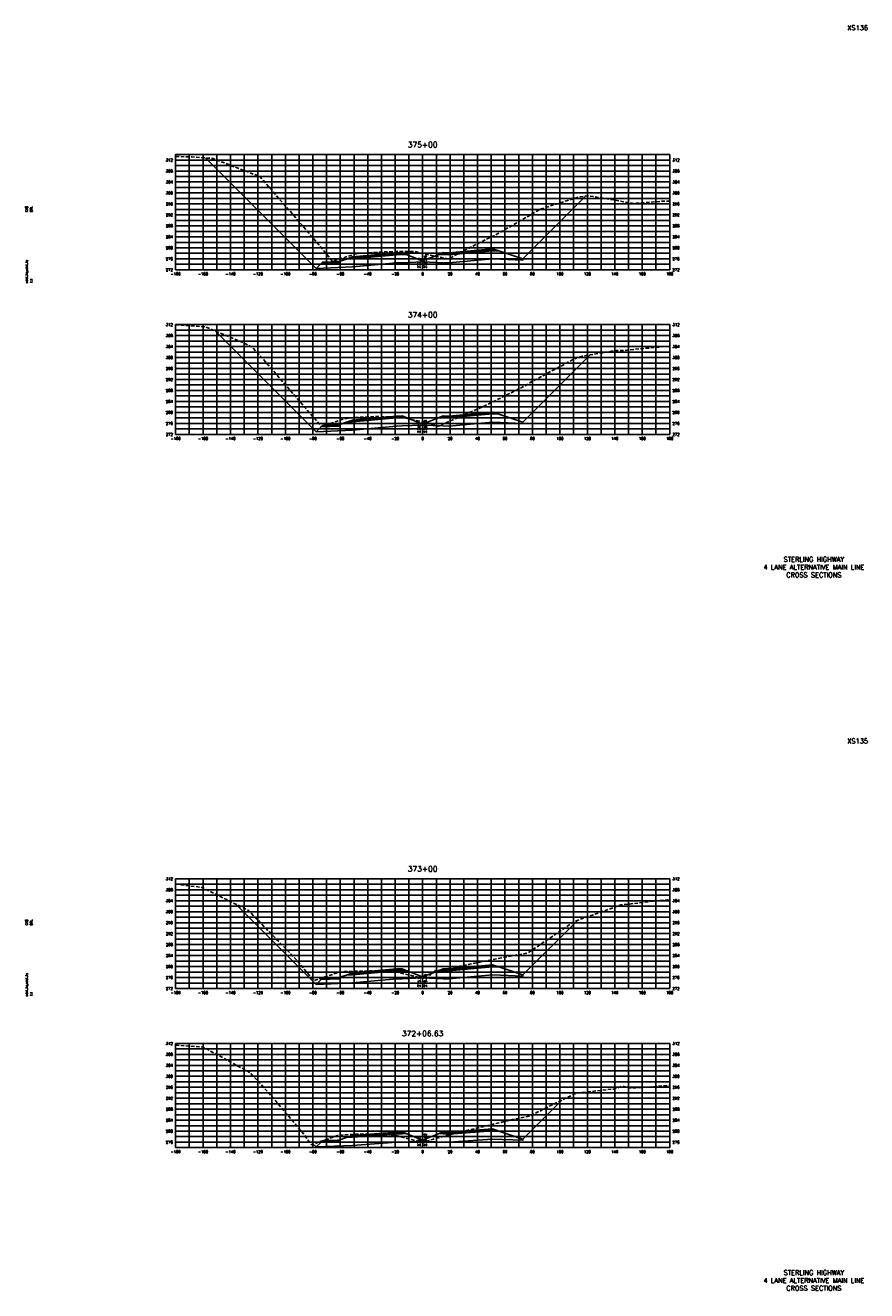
# Model space of a CAD drawing. Extents: x 37 to 9410, y 16 to 8218.
# Tile 65 of 110: x 5877 to 6490, y 3136 to 4058. Entities that reach past the tile are written whole.
import ezdxf
from ezdxf.enums import TextEntityAlignment as Align

# ---------------------------------------------------------------- set-up
doc = ezdxf.new("R2010")
doc.units = 0
doc.header["$LTSCALE"] = 20
doc.header["$MEASUREMENT"] = 0
doc.linetypes.add('HIDDEN_050%', pattern=[0.1875, 0.125, -0.0625])
for name, color, linetype in [('S-AT-TXT175', 6, 'Continuous'), ('S-AT-TXT80', 1, 'Continuous'), ('XDATUM', 3, 'Continuous'), ('XEG', 1, 'HIDDEN_050%'), ('XFG', 2, 'Continuous'), ('XGRID', 251, 'Continuous'), ('XGRIDT', 2, 'Continuous'), ('XREF-BORDER', 7, 'Continuous')]:
    doc.layers.add(name, color=color, linetype=linetype)
doc.styles.add('L100', font='simplex.shx', dxfattribs={"height": 2})
doc.styles.add('L175', font='ROMANSM.shx', dxfattribs={"height": 3.5})
doc.styles.add('L80', font='ROMANSM.shx', dxfattribs={"height": 1.6})

# ---------------------------------------------------------------- blocks, each defined once
blk = doc.blocks.new('03025_00_att1')
at = {"layer": 'S-AT-TXT175', "style": 'L175'}
for tag, p in [('NUM', (32.402, 20.822)), ('LINE1', (30.64, 1.444)), ('LINE2', (30.64, 1.161)), ('LINE3', (30.64, 0.877))]:
    blk.add_attdef(tag, text='', height=0.175, dxfattribs=at).set_placement(p, align=Align.CENTER)
at = {"layer": 'S-AT-TXT80', "style": 'L80'}
for tag, p in [('DESIGNED', (2.094, 14.201)), ('CHECKED', (2.265, 14.201)), ('DRAFTED', (2.436, 14.201)), ('PCTB', (2.094, 11.605)), ('PSCALE', (2.265, 11.605)), ('PVIEW', (2.436, 11.605))]:
    blk.add_attdef(tag, p, '', height=0.08, rotation=90, dxfattribs=at)

msp = doc.modelspace()

# ---------------------------------------------------------------- linework, layer by layer
at = {"layer": 'XDATUM', "flags": 128}
for points in [[(6007.91, 3961.52), (6088.46, 3880.96), (6115.05, 3882.03), (6147.05, 3884.97), (6151.05, 3885.13), (6166.05, 3885.73), (6181.05, 3885.13), (6185.05, 3884.97), (6217.05, 3887.92), (6239.05, 3887.04), (6239.05, 3887.92), (6284.98, 3933.85)], [(6015.2, 3835.22), (6088.46, 3761.96), (6115.05, 3763.03), (6147.05, 3765.97), (6151.05, 3766.13), (6166.05, 3766.73), (6181.05, 3766.13), (6185.05, 3765.97), (6217.05, 3768.92), (6239.05, 3768.04), (6239.05, 3768.92), (6288.08, 3817.95)], [(6029.92, 3417.5), (6088.46, 3358.96), (6115.05, 3360.03), (6147.05, 3362.97), (6151.05, 3363.13), (6166.05, 3363.73), (6181.05, 3363.13), (6185.05, 3362.97), (6217.05, 3365.92), (6239.05, 3365.04), (6239.05, 3365.92), (6278.82, 3405.7)], [(6086.38, 3242.57), (6088.46, 3240.49), (6115.05, 3241.55), (6147.05, 3243.91), (6151.05, 3244.07), (6166.05, 3244.67), (6181.05, 3244.07), (6185.05, 3243.91), (6217.05, 3246.26), (6239.05, 3245.38), (6239.05, 3246.26), (6267.38, 3274.59)]]:
    msp.add_lwpolyline(points, dxfattribs=at)
at = {"layer": 'XEG', "flags": 128}
for points in [[(5986.05, 3962.62), (5997.86, 3962.28), (6013.42, 3961.1), (6026.65, 3955.89), (6047.47, 3947.95), (6071.96, 3919.77), (6084.21, 3905.56), (6100.35, 3886.25), (6103.53, 3887.25), (6117.71, 3891.71), (6117.84, 3891.72), (6121.18, 3892.07), (6139.08, 3893.08), (6140.71, 3893.18), (6157.73, 3893.25), (6160.13, 3893.38), (6160.57, 3893.28), (6163.85, 3892.44), (6166.05, 3891.85), (6166.84, 3891.64), (6167.59, 3891.49), (6184.6, 3887.93), (6215.69, 3903.87), (6216.15, 3904.1), (6220.15, 3905.87), (6251.8, 3924.22), (6278.71, 3932.74), (6285.85, 3934.01), (6294.25, 3932.78), (6319.91, 3928.37), (6341.72, 3930.07), (6346.05, 3930.13)], [(5986.05, 3839.92), (6007.54, 3838.44), (6035.9, 3826.53), (6041.52, 3823.83), (6046.67, 3818.57), (6077.2, 3783.14), (6091.41, 3766.85), (6092.42, 3765.62), (6093.19, 3765.89), (6108.88, 3771.39), (6109.1, 3771.4), (6112.12, 3772), (6113.52, 3772.08), (6131.68, 3773), (6133.88, 3772.98), (6151.31, 3772.51), (6151.92, 3772.36), (6155.81, 3771.43), (6159.11, 3770.64), (6166.05, 3769.06), (6172.57, 3767.57), (6175.52, 3766.89), (6176.88, 3766.29), (6177.41, 3766.05), (6178.02, 3766.31), (6211.4, 3780.82), (6241.98, 3796.09), (6245.38, 3798.5), (6249.09, 3800.34), (6279.35, 3816.47), (6307.08, 3821.18), (6313.33, 3821.19), (6320.15, 3821.99), (6346.05, 3824.32)], [(5986.05, 3432.04), (6004.33, 3429.88), (6005.16, 3429.77), (6006.01, 3429.32), (6039.11, 3412.96), (6071.75, 3379.41), (6073.48, 3377.62), (6074.36, 3376.58), (6086.94, 3361.78), (6088.58, 3362.33), (6104.31, 3367.6), (6104.66, 3367.67), (6107.48, 3368.29), (6124.3, 3368.76), (6126.67, 3368.86), (6129.1, 3368.79), (6146.44, 3368.21), (6147.02, 3368.07), (6150.18, 3367.16), (6153.26, 3366.47), (6154.6, 3366.18), (6166.05, 3363.68), (6168.8, 3363.08), (6170.04, 3364.32), (6174.88, 3368.82), (6206.61, 3374.99), (6208.83, 3375.45), (6211.08, 3375.97), (6242.77, 3381.97), (6274.03, 3403.19), (6276.72, 3404.89), (6279.44, 3405.93), (6310.66, 3416.92), (6341.46, 3420.47), (6344.61, 3420.6), (6346.05, 3420.84)], [(5986.05, 3314.75), (5987.47, 3314.65), (6006.07, 3313.36), (6025.73, 3302.65), (6040.03, 3294.88), (6053.55, 3280.4), (6080.15, 3248.97), (6085.01, 3242.07), (6091.16, 3244.28), (6103.18, 3248.55), (6104.08, 3248.75), (6105.81, 3249.18), (6118.8, 3249.79), (6125.3, 3249.96), (6131.82, 3249.76), (6145.03, 3249.26), (6146.27, 3248.98), (6148.9, 3248.33), (6160.7, 3245.09), (6165.97, 3243.85), (6166.05, 3243.84), (6166.5, 3243.73), (6173.86, 3246.23), (6185.73, 3249.48), (6235.26, 3261.36), (6243.77, 3262.86), (6251.82, 3266.94), (6277.72, 3279.68), (6305.1, 3282.73), (6311.68, 3284.78), (6317.91, 3283.25), (6345.64, 3285.28), (6346.05, 3285.35)]]:
    msp.add_lwpolyline(points, dxfattribs=at)
at = {"layer": 'XFG', "flags": 128}
for points in [[(6088.46, 3880.96), (6088.46, 3880.96), (6007.91, 3961.52)], [(6239.05, 3887.92), (6239.05, 3887.92), (6284.98, 3933.85)], [(6166.05, 3886.47), (6178, 3891.25), (6181.05, 3891.13), (6185.05, 3890.97), (6217.05, 3893.92), (6221.62, 3893.73), (6239.05, 3887.92), (6239.05, 3887.04), (6217.05, 3887.92), (6185.05, 3884.97), (6181.05, 3885.13), (6166.05, 3885.73)], [(6181.05, 3892.47), (6178, 3891.25), (6181.05, 3891.13), (6185.05, 3890.97), (6217.05, 3893.92), (6221.62, 3893.73), (6217.05, 3895.26), (6217.05, 3894.26), (6185.05, 3891.31), (6181.05, 3891.47), (6181.05, 3892.47)], [(6181.05, 3892.47), (6181.05, 3892.13), (6185.05, 3891.97), (6217.05, 3894.92), (6217.05, 3895.26), (6185.05, 3892.31), (6181.05, 3892.47)], [(6181.05, 3892.13), (6181.05, 3891.47), (6185.05, 3891.31), (6217.05, 3894.26), (6217.05, 3894.92), (6185.05, 3891.97), (6181.05, 3892.13)], [(6166.05, 3886.47), (6154.1, 3891.25), (6151.05, 3891.13), (6147.05, 3890.97), (6115.05, 3888.03), (6110.48, 3887.85), (6105.05, 3886.04), (6105.05, 3885.04), (6092.01, 3884.51), (6088.46, 3880.96), (6115.05, 3882.03), (6147.05, 3884.97), (6151.05, 3885.13), (6166.05, 3885.73), (6166.05, 3886.47)], [(6105.05, 3886.04), (6104.05, 3886), (6104.05, 3885.66), (6094.05, 3885.26), (6094.05, 3885.6), (6093.05, 3885.56), (6092.01, 3884.51), (6105.05, 3885.04), (6105.05, 3886.04)], [(6104.05, 3886), (6094.05, 3885.6), (6094.05, 3885.26), (6104.05, 3885.66), (6104.05, 3886)], [(6151.05, 3891.47), (6147.05, 3891.31), (6115.05, 3888.37), (6115.05, 3889.37), (6110.48, 3887.85), (6115.05, 3888.03), (6147.05, 3890.97), (6151.05, 3891.13), (6154.1, 3891.25), (6151.05, 3892.47), (6151.05, 3891.47)], [(6151.05, 3892.47), (6147.05, 3892.31), (6115.05, 3889.37), (6115.05, 3889.03), (6147.05, 3891.97), (6151.05, 3892.13), (6151.05, 3892.47)], [(6151.05, 3892.13), (6147.05, 3891.97), (6115.05, 3889.03), (6115.05, 3888.37), (6147.05, 3891.31), (6151.05, 3891.47), (6151.05, 3892.13)], [(6088.46, 3761.96), (6088.46, 3761.96), (6015.2, 3835.22)], [(6239.05, 3768.92), (6239.05, 3768.92), (6288.08, 3817.95)], [(6151.05, 3772.47), (6147.05, 3772.31), (6115.05, 3769.37), (6115.05, 3770.37), (6110.48, 3768.85), (6115.05, 3769.03), (6147.05, 3771.97), (6151.05, 3772.13), (6154.1, 3772.25), (6151.05, 3773.47), (6151.05, 3772.47)], [(6151.05, 3773.47), (6147.05, 3773.31), (6115.05, 3770.37), (6115.05, 3770.03), (6147.05, 3772.97), (6151.05, 3773.13), (6151.05, 3773.47)], [(6151.05, 3773.13), (6147.05, 3772.97), (6115.05, 3770.03), (6115.05, 3769.37), (6147.05, 3772.31), (6151.05, 3772.47), (6151.05, 3773.13)], [(6166.05, 3767.47), (6178, 3772.25), (6181.05, 3772.13), (6185.05, 3771.97), (6217.05, 3774.92), (6221.62, 3774.73), (6239.05, 3768.92), (6239.05, 3768.04), (6217.05, 3768.92), (6185.05, 3765.97), (6181.05, 3766.13), (6166.05, 3766.73)], [(6181.05, 3773.47), (6178, 3772.25), (6181.05, 3772.13), (6185.05, 3771.97), (6217.05, 3774.92), (6221.62, 3774.73), (6217.05, 3776.26), (6217.05, 3775.26), (6185.05, 3772.31), (6181.05, 3772.47), (6181.05, 3773.47)], [(6181.05, 3773.47), (6181.05, 3773.13), (6185.05, 3772.97), (6217.05, 3775.92), (6217.05, 3776.26), (6185.05, 3773.31), (6181.05, 3773.47)], [(6181.05, 3773.13), (6181.05, 3772.47), (6185.05, 3772.31), (6217.05, 3775.26), (6217.05, 3775.92), (6185.05, 3772.97), (6181.05, 3773.13)], [(6166.05, 3767.47), (6154.1, 3772.25), (6151.05, 3772.13), (6147.05, 3771.97), (6115.05, 3769.03), (6110.48, 3768.85), (6105.05, 3767.04), (6105.05, 3766.04), (6092.01, 3765.51), (6088.46, 3761.96), (6115.05, 3763.03), (6147.05, 3765.97), (6151.05, 3766.13), (6166.05, 3766.73), (6166.05, 3767.47)], [(6105.05, 3767.04), (6104.05, 3767), (6104.05, 3766.66), (6094.05, 3766.26), (6094.05, 3766.6), (6093.05, 3766.56), (6092.01, 3765.51), (6105.05, 3766.04), (6105.05, 3767.04)], [(6104.05, 3767), (6094.05, 3766.6), (6094.05, 3766.26), (6104.05, 3766.66), (6104.05, 3767)], [(6088.46, 3358.96), (6088.46, 3358.96), (6029.92, 3417.5)], [(6239.05, 3365.92), (6239.05, 3365.92), (6278.82, 3405.7)], [(6166.05, 3364.47), (6154.1, 3369.25), (6151.05, 3369.13), (6147.05, 3368.97), (6115.05, 3366.03), (6110.48, 3365.85), (6105.05, 3364.04), (6105.05, 3363.04), (6092.01, 3362.51), (6088.46, 3358.96), (6115.05, 3360.03), (6147.05, 3362.97), (6151.05, 3363.13), (6166.05, 3363.73), (6166.05, 3364.47)], [(6151.05, 3369.47), (6147.05, 3369.31), (6115.05, 3366.37), (6115.05, 3367.37), (6110.48, 3365.85), (6115.05, 3366.03), (6147.05, 3368.97), (6151.05, 3369.13), (6154.1, 3369.25), (6151.05, 3370.47), (6151.05, 3369.47)], [(6151.05, 3370.47), (6147.05, 3370.31), (6115.05, 3367.37), (6115.05, 3367.03), (6147.05, 3369.97), (6151.05, 3370.13), (6151.05, 3370.47)], [(6151.05, 3370.13), (6147.05, 3369.97), (6115.05, 3367.03), (6115.05, 3366.37), (6147.05, 3369.31), (6151.05, 3369.47), (6151.05, 3370.13)], [(6166.05, 3364.47), (6178, 3369.25), (6181.05, 3369.13), (6185.05, 3368.97), (6217.05, 3371.92), (6221.62, 3371.73), (6239.05, 3365.92), (6239.05, 3365.04), (6217.05, 3365.92), (6185.05, 3362.97), (6181.05, 3363.13), (6166.05, 3363.73)], [(6181.05, 3370.47), (6178, 3369.25), (6181.05, 3369.13), (6185.05, 3368.97), (6217.05, 3371.92), (6221.62, 3371.73), (6217.05, 3373.26), (6217.05, 3372.26), (6185.05, 3369.31), (6181.05, 3369.47), (6181.05, 3370.47)], [(6181.05, 3370.47), (6181.05, 3370.13), (6185.05, 3369.97), (6217.05, 3372.92), (6217.05, 3373.26), (6185.05, 3370.31), (6181.05, 3370.47)], [(6181.05, 3370.13), (6181.05, 3369.47), (6185.05, 3369.31), (6217.05, 3372.26), (6217.05, 3372.92), (6185.05, 3369.97), (6181.05, 3370.13)], [(6105.05, 3364.04), (6104.05, 3364), (6104.05, 3363.66), (6094.05, 3363.26), (6094.05, 3363.6), (6093.05, 3363.56), (6092.01, 3362.51), (6105.05, 3363.04), (6105.05, 3364.04)], [(6104.05, 3364), (6094.05, 3363.6), (6094.05, 3363.26), (6104.05, 3363.66), (6104.05, 3364)], [(6239.05, 3246.26), (6239.05, 3246.26), (6267.38, 3274.59)], [(6166.05, 3245.41), (6154.1, 3250.19), (6151.05, 3250.07), (6147.05, 3249.91), (6115.05, 3247.55), (6110.48, 3247.37), (6105.05, 3245.56), (6105.05, 3244.56), (6092.01, 3244.04), (6088.46, 3240.49), (6115.05, 3241.55), (6147.05, 3243.91), (6151.05, 3244.07), (6166.05, 3244.67), (6166.05, 3245.41)], [(6151.05, 3250.41), (6147.05, 3250.25), (6115.05, 3247.89), (6115.05, 3248.89), (6110.48, 3247.37), (6115.05, 3247.55), (6147.05, 3249.91), (6151.05, 3250.07), (6154.1, 3250.19), (6151.05, 3251.41), (6151.05, 3250.41)], [(6151.05, 3251.41), (6147.05, 3251.25), (6115.05, 3248.89), (6115.05, 3248.55), (6147.05, 3250.91), (6151.05, 3251.07), (6151.05, 3251.41)], [(6151.05, 3251.07), (6147.05, 3250.91), (6115.05, 3248.55), (6115.05, 3247.89), (6147.05, 3250.25), (6151.05, 3250.41), (6151.05, 3251.07)], [(6166.05, 3245.41), (6178, 3250.19), (6181.05, 3250.07), (6185.05, 3249.91), (6217.05, 3252.26), (6221.62, 3252.08), (6239.05, 3246.26), (6239.05, 3245.38), (6217.05, 3246.26), (6185.05, 3243.91), (6181.05, 3244.07), (6166.05, 3244.67)], [(6181.05, 3251.41), (6178, 3250.19), (6181.05, 3250.07), (6185.05, 3249.91), (6217.05, 3252.26), (6221.62, 3252.08), (6217.05, 3253.6), (6217.05, 3252.6), (6185.05, 3250.25), (6181.05, 3250.41), (6181.05, 3251.41)], [(6181.05, 3251.41), (6181.05, 3251.07), (6185.05, 3250.91), (6217.05, 3253.26), (6217.05, 3253.6), (6185.05, 3251.25), (6181.05, 3251.41)], [(6181.05, 3251.07), (6181.05, 3250.41), (6185.05, 3250.25), (6217.05, 3252.6), (6217.05, 3253.26), (6185.05, 3250.91), (6181.05, 3251.07)], [(6088.46, 3240.49), (6088.46, 3240.49), (6086.38, 3242.57)], [(6105.05, 3245.56), (6104.05, 3245.52), (6104.05, 3245.18), (6094.05, 3244.78), (6094.05, 3245.12), (6093.05, 3245.08), (6092.01, 3244.04), (6105.05, 3244.56), (6105.05, 3245.56)], [(6104.05, 3245.52), (6094.05, 3245.12), (6094.05, 3244.78), (6104.05, 3245.18), (6104.05, 3245.52)]]:
    msp.add_lwpolyline(points, dxfattribs=at)
at = {"layer": 'XGRID'}
for p, q in [((5986.05, 3880), (5986.05, 3964)), ((5986.05, 3964), (6346.05, 3964)), ((5986.05, 3960), (6346.05, 3960)), ((5996.05, 3880), (5996.05, 3964)), ((6006.05, 3880), (6006.05, 3964)), ((6016.05, 3880), (6016.05, 3964)), ((6026.05, 3880), (6026.05, 3964)), ((6036.05, 3880), (6036.05, 3964)), ((6046.05, 3880), (6046.05, 3964)), ((6056.05, 3880), (6056.05, 3964)), ((6066.05, 3880), (6066.05, 3964)), ((6076.05, 3880), (6076.05, 3964)), ((6086.05, 3880), (6086.05, 3964)), ((6096.05, 3880), (6096.05, 3964)), ((6106.05, 3880), (6106.05, 3964)), ((6116.05, 3880), (6116.05, 3964)), ((6126.05, 3880), (6126.05, 3964)), ((6136.05, 3880), (6136.05, 3964)), ((6146.05, 3880), (6146.05, 3964)), ((6156.05, 3880), (6156.05, 3964)), ((6166.05, 3880), (6166.05, 3964)), ((6176.05, 3880), (6176.05, 3964)), ((6186.05, 3880), (6186.05, 3964)), ((6196.05, 3880), (6196.05, 3964)), ((6206.05, 3880), (6206.05, 3964)), ((6216.05, 3880), (6216.05, 3964)), ((6226.05, 3880), (6226.05, 3964)), ((6236.05, 3880), (6236.05, 3964)), ((6246.05, 3880), (6246.05, 3964)), ((6256.05, 3880), (6256.05, 3964)), ((6266.05, 3880), (6266.05, 3964)), ((6276.05, 3880), (6276.05, 3964)), ((6286.05, 3880), (6286.05, 3964)), ((6296.05, 3880), (6296.05, 3964)), ((6306.05, 3880), (6306.05, 3964)), ((6316.05, 3880), (6316.05, 3964)), ((6326.05, 3880), (6326.05, 3964)), ((6336.05, 3880), (6336.05, 3964)), ((6346.05, 3880), (6346.05, 3964)), ((5986.05, 3956), (6346.05, 3956)), ((5986.05, 3952), (6346.05, 3952)), ((5986.05, 3948), (6346.05, 3948)), ((5986.05, 3944), (6346.05, 3944)), ((5986.05, 3940), (6346.05, 3940)), ((5986.05, 3936), (6346.05, 3936)), ((5986.05, 3932), (6346.05, 3932)), ((5986.05, 3928), (6346.05, 3928)), ((5986.05, 3924), (6346.05, 3924)), ((5986.05, 3920), (6346.05, 3920)), ((5986.05, 3916), (6346.05, 3916)), ((5986.05, 3912), (6346.05, 3912)), ((5986.05, 3908), (6346.05, 3908)), ((5986.05, 3904), (6346.05, 3904)), ((5986.05, 3900), (6346.05, 3900)), ((5986.05, 3896), (6346.05, 3896)), ((5986.05, 3892), (6346.05, 3892)), ((5986.05, 3888), (6346.05, 3888)), ((5986.05, 3884), (6346.05, 3884)), ((5986.05, 3880), (6346.05, 3880)), ((5986.05, 3760), (5986.05, 3840)), ((5986.05, 3840), (6346.05, 3840)), ((5996.05, 3760), (5996.05, 3840)), ((6006.05, 3760), (6006.05, 3840)), ((6016.05, 3760), (6016.05, 3840)), ((6026.05, 3760), (6026.05, 3840)), ((6036.05, 3760), (6036.05, 3840)), ((6046.05, 3760), (6046.05, 3840)), ((6056.05, 3760), (6056.05, 3840)), ((6066.05, 3760), (6066.05, 3840)), ((6076.05, 3760), (6076.05, 3840)), ((6086.05, 3760), (6086.05, 3840)), ((6096.05, 3760), (6096.05, 3840)), ((6106.05, 3760), (6106.05, 3840)), ((6116.05, 3760), (6116.05, 3840)), ((6126.05, 3760), (6126.05, 3840)), ((6136.05, 3760), (6136.05, 3840)), ((6146.05, 3760), (6146.05, 3840)), ((6156.05, 3760), (6156.05, 3840)), ((6166.05, 3760), (6166.05, 3840)), ((6176.05, 3760), (6176.05, 3840)), ((6186.05, 3760), (6186.05, 3840)), ((6196.05, 3760), (6196.05, 3840)), ((6206.05, 3760), (6206.05, 3840)), ((6216.05, 3760), (6216.05, 3840)), ((6226.05, 3760), (6226.05, 3840)), ((6236.05, 3760), (6236.05, 3840)), ((6246.05, 3760), (6246.05, 3840)), ((6256.05, 3760), (6256.05, 3840)), ((6266.05, 3760), (6266.05, 3840)), ((6276.05, 3760), (6276.05, 3840)), ((6286.05, 3760), (6286.05, 3840)), ((6296.05, 3760), (6296.05, 3840)), ((6306.05, 3760), (6306.05, 3840)), ((6316.05, 3760), (6316.05, 3840)), ((6326.05, 3760), (6326.05, 3840)), ((6336.05, 3760), (6336.05, 3840)), ((6346.05, 3760), (6346.05, 3840)), ((5986.05, 3836), (6346.05, 3836)), ((5986.05, 3832), (6346.05, 3832)), ((5986.05, 3828), (6346.05, 3828)), ((5986.05, 3824), (6346.05, 3824)), ((5986.05, 3820), (6346.05, 3820)), ((5986.05, 3816), (6346.05, 3816)), ((5986.05, 3812), (6346.05, 3812)), ((5986.05, 3808), (6346.05, 3808)), ((5986.05, 3804), (6346.05, 3804)), ((5986.05, 3800), (6346.05, 3800)), ((5986.05, 3796), (6346.05, 3796)), ((5986.05, 3792), (6346.05, 3792)), ((5986.05, 3788), (6346.05, 3788)), ((5986.05, 3784), (6346.05, 3784)), ((5986.05, 3780), (6346.05, 3780)), ((5986.05, 3776), (6346.05, 3776)), ((5986.05, 3772), (6346.05, 3772)), ((5986.05, 3768), (6346.05, 3768)), ((5986.05, 3764), (6346.05, 3764)), ((5986.05, 3760), (6346.05, 3760)), ((5986.05, 3356), (5986.05, 3436)), ((5986.05, 3436), (6346.05, 3436)), ((5986.05, 3432), (6346.05, 3432)), ((5996.05, 3356), (5996.05, 3436)), ((6006.05, 3356), (6006.05, 3436)), ((6016.05, 3356), (6016.05, 3436)), ((6026.05, 3356), (6026.05, 3436)), ((6036.05, 3356), (6036.05, 3436)), ((6046.05, 3356), (6046.05, 3436)), ((6056.05, 3356), (6056.05, 3436)), ((6066.05, 3356), (6066.05, 3436)), ((6076.05, 3356), (6076.05, 3436)), ((6086.05, 3356), (6086.05, 3436)), ((6096.05, 3356), (6096.05, 3436)), ((6106.05, 3356), (6106.05, 3436)), ((6116.05, 3356), (6116.05, 3436)), ((6126.05, 3356), (6126.05, 3436)), ((6136.05, 3356), (6136.05, 3436)), ((6146.05, 3356), (6146.05, 3436)), ((6156.05, 3356), (6156.05, 3436)), ((6166.05, 3356), (6166.05, 3436)), ((6176.05, 3356), (6176.05, 3436)), ((6186.05, 3356), (6186.05, 3436)), ((6196.05, 3356), (6196.05, 3436)), ((6206.05, 3356), (6206.05, 3436)), ((6216.05, 3356), (6216.05, 3436)), ((6226.05, 3356), (6226.05, 3436)), ((6236.05, 3356), (6236.05, 3436)), ((6246.05, 3356), (6246.05, 3436)), ((6256.05, 3356), (6256.05, 3436)), ((6266.05, 3356), (6266.05, 3436)), ((6276.05, 3356), (6276.05, 3436)), ((6286.05, 3356), (6286.05, 3436)), ((6296.05, 3356), (6296.05, 3436)), ((6306.05, 3356), (6306.05, 3436)), ((6316.05, 3356), (6316.05, 3436)), ((6326.05, 3356), (6326.05, 3436)), ((6336.05, 3356), (6336.05, 3436)), ((6346.05, 3356), (6346.05, 3436)), ((5986.05, 3428), (6346.05, 3428)), ((5986.05, 3424), (6346.05, 3424)), ((5986.05, 3420), (6346.05, 3420)), ((5986.05, 3416), (6346.05, 3416)), ((5986.05, 3412), (6346.05, 3412)), ((5986.05, 3408), (6346.05, 3408)), ((5986.05, 3404), (6346.05, 3404)), ((5986.05, 3400), (6346.05, 3400)), ((5986.05, 3396), (6346.05, 3396)), ((5986.05, 3392), (6346.05, 3392)), ((5986.05, 3388), (6346.05, 3388)), ((5986.05, 3384), (6346.05, 3384)), ((5986.05, 3380), (6346.05, 3380)), ((5986.05, 3376), (6346.05, 3376)), ((5986.05, 3372), (6346.05, 3372)), ((5986.05, 3368), (6346.05, 3368)), ((5986.05, 3364), (6346.05, 3364)), ((5986.05, 3360), (6346.05, 3360)), ((5986.05, 3356), (6346.05, 3356)), ((5986.05, 3240), (5986.05, 3316)), ((5986.05, 3316), (6346.05, 3316)), ((5986.05, 3312), (6346.05, 3312)), ((5996.05, 3240), (5996.05, 3316)), ((6006.05, 3240), (6006.05, 3316)), ((6016.05, 3240), (6016.05, 3316)), ((6026.05, 3240), (6026.05, 3316)), ((6036.05, 3240), (6036.05, 3316)), ((6046.05, 3240), (6046.05, 3316)), ((6056.05, 3240), (6056.05, 3316)), ((6066.05, 3240), (6066.05, 3316)), ((6076.05, 3240), (6076.05, 3316)), ((6086.05, 3240), (6086.05, 3316)), ((6096.05, 3240), (6096.05, 3316)), ((6106.05, 3240), (6106.05, 3316)), ((6116.05, 3240), (6116.05, 3316)), ((6126.05, 3240), (6126.05, 3316)), ((6136.05, 3240), (6136.05, 3316)), ((6146.05, 3240), (6146.05, 3316)), ((6156.05, 3240), (6156.05, 3316)), ((6166.05, 3240), (6166.05, 3316)), ((6176.05, 3240), (6176.05, 3316)), ((6186.05, 3240), (6186.05, 3316)), ((6196.05, 3240), (6196.05, 3316)), ((6206.05, 3240), (6206.05, 3316)), ((6216.05, 3240), (6216.05, 3316)), ((6226.05, 3240), (6226.05, 3316)), ((6236.05, 3240), (6236.05, 3316)), ((6246.05, 3240), (6246.05, 3316)), ((6256.05, 3240), (6256.05, 3316)), ((6266.05, 3240), (6266.05, 3316)), ((6276.05, 3240), (6276.05, 3316)), ((6286.05, 3240), (6286.05, 3316)), ((6296.05, 3240), (6296.05, 3316)), ((6306.05, 3240), (6306.05, 3316)), ((6316.05, 3240), (6316.05, 3316)), ((6326.05, 3240), (6326.05, 3316)), ((6336.05, 3240), (6336.05, 3316)), ((6346.05, 3240), (6346.05, 3316)), ((5986.05, 3308), (6346.05, 3308)), ((5986.05, 3304), (6346.05, 3304)), ((5986.05, 3300), (6346.05, 3300)), ((5986.05, 3296), (6346.05, 3296)), ((5986.05, 3292), (6346.05, 3292)), ((5986.05, 3288), (6346.05, 3288)), ((5986.05, 3284), (6346.05, 3284)), ((5986.05, 3280), (6346.05, 3280)), ((5986.05, 3276), (6346.05, 3276)), ((5986.05, 3272), (6346.05, 3272)), ((5986.05, 3268), (6346.05, 3268)), ((5986.05, 3264), (6346.05, 3264)), ((5986.05, 3260), (6346.05, 3260)), ((5986.05, 3256), (6346.05, 3256)), ((5986.05, 3252), (6346.05, 3252)), ((5986.05, 3248), (6346.05, 3248)), ((5986.05, 3244), (6346.05, 3244)), ((5986.05, 3240), (6346.05, 3240))]:
    msp.add_line(p, q, dxfattribs=at)

# ---------------------------------------------------------------- block references
at = {"layer": 'XREF-BORDER'}
ref = msp.add_blockref('03025_00_att1', (5836.45, 3638.23), dxfattribs=dict(at, xscale=20, yscale=20, zscale=20))
ref.add_attrib('LINE1', 'STERLING HIGHWAY', dxfattribs={"layer": 'S-AT-TXT175', "height": 3.5, "style": 'L175'}).set_placement((6451.07, 3667.1), align=Align.CENTER)
ref.add_attrib('LINE2', '4 LANE ALTERNATIVE MAIN LINE', dxfattribs={"layer": 'S-AT-TXT175', "height": 3.5, "style": 'L175'}).set_placement((6451.07, 3661.44), align=Align.CENTER)
ref.add_attrib('LINE3', 'CROSS SECTIONS', dxfattribs={"layer": 'S-AT-TXT175', "height": 3.5, "style": 'L175'}).set_placement((6451.07, 3655.77), align=Align.CENTER)
ref.add_attrib('NUM', 'XS136', dxfattribs={"layer": 'S-AT-TXT175', "height": 3.5, "style": 'L175'}).set_placement((6483, 4054.66), align=Align.CENTER)
ref.add_attrib('DESIGNED', 'CAB', (5878.34, 3922.25), dxfattribs={"layer": 'S-AT-TXT80', "height": 1.6, "rotation": 90, "style": 'L80'})
ref.add_attrib('CHECKED', 'DRL', (5881.75, 3922.25), dxfattribs={"layer": 'S-AT-TXT80', "height": 1.6, "rotation": 90, "style": 'L80'})
ref.add_attrib('PCTB', 'adot_hs,adot_fs', (5878.34, 3870.32), dxfattribs={"layer": 'S-AT-TXT80', "height": 1.6, "rotation": 90, "style": 'L80'})
ref.add_attrib('PSCALE', '1:1', (5881.75, 3870.32), dxfattribs={"layer": 'S-AT-TXT80', "height": 1.6, "rotation": 90, "style": 'L80'})
ref = msp.add_blockref('03025_00_att1', (5836.45, 3118.23), dxfattribs=dict(at, xscale=20, yscale=20, zscale=20))
ref.add_attrib('LINE1', 'STERLING HIGHWAY', dxfattribs={"layer": 'S-AT-TXT175', "height": 3.5, "style": 'L175'}).set_placement((6451.07, 3147.1), align=Align.CENTER)
ref.add_attrib('LINE2', '4 LANE ALTERNATIVE MAIN LINE', dxfattribs={"layer": 'S-AT-TXT175', "height": 3.5, "style": 'L175'}).set_placement((6451.07, 3141.44), align=Align.CENTER)
ref.add_attrib('LINE3', 'CROSS SECTIONS', dxfattribs={"layer": 'S-AT-TXT175', "height": 3.5, "style": 'L175'}).set_placement((6451.07, 3135.77), align=Align.CENTER)
ref.add_attrib('NUM', 'XS135', dxfattribs={"layer": 'S-AT-TXT175', "height": 3.5, "style": 'L175'}).set_placement((6483, 3534.66), align=Align.CENTER)
ref.add_attrib('DESIGNED', 'CAB', (5878.34, 3402.25), dxfattribs={"layer": 'S-AT-TXT80', "height": 1.6, "rotation": 90, "style": 'L80'})
ref.add_attrib('CHECKED', 'DRL', (5881.75, 3402.25), dxfattribs={"layer": 'S-AT-TXT80', "height": 1.6, "rotation": 90, "style": 'L80'})
ref.add_attrib('PCTB', 'adot_hs,adot_fs', (5878.34, 3350.32), dxfattribs={"layer": 'S-AT-TXT80', "height": 1.6, "rotation": 90, "style": 'L80'})
ref.add_attrib('PSCALE', '1:1', (5881.75, 3350.32), dxfattribs={"layer": 'S-AT-TXT80', "height": 1.6, "rotation": 90, "style": 'L80'})

# ---------------------------------------------------------------- texts
at = {"layer": 'XGRIDT', "style": 'L100'}
for s, p in [('375+00', (6166.05, 3968)), ('374+00', (6166.05, 3844)), ('373+00', (6166.05, 3440)), ('372+06.63', (6166.05, 3320))]:
    msp.add_text(s, height=4, dxfattribs=at).set_placement(p, align=Align.BOTTOM_CENTER)
for s, p in [('312', (5984.05, 3960)), ('308', (5984.05, 3952)), ('304', (5984.05, 3944)), ('300', (5984.05, 3936)), ('296', (5984.05, 3928)), ('292', (5984.05, 3920)), ('288', (5984.05, 3912)), ('284', (5984.05, 3904)), ('280', (5984.05, 3896)), ('276', (5984.05, 3888)), ('272', (5984.05, 3880)), ('312', (5984.05, 3840)), ('308', (5984.05, 3832)), ('304', (5984.05, 3824)), ('300', (5984.05, 3816)), ('296', (5984.05, 3808)), ('292', (5984.05, 3800)), ('288', (5984.05, 3792)), ('284', (5984.05, 3784)), ('280', (5984.05, 3776)), ('276', (5984.05, 3768)), ('272', (5984.05, 3760)), ('312', (5984.05, 3436)), ('308', (5984.05, 3428)), ('304', (5984.05, 3420)), ('300', (5984.05, 3412)), ('296', (5984.05, 3404)), ('292', (5984.05, 3396)), ('288', (5984.05, 3388)), ('284', (5984.05, 3380)), ('280', (5984.05, 3372)), ('276', (5984.05, 3364)), ('272', (5984.05, 3356)), ('312', (5984.05, 3316)), ('308', (5984.05, 3308)), ('304', (5984.05, 3300)), ('300', (5984.05, 3292)), ('296', (5984.05, 3284)), ('292', (5984.05, 3276)), ('288', (5984.05, 3268)), ('284', (5984.05, 3260)), ('280', (5984.05, 3252)), ('276', (5984.05, 3244))]:
    msp.add_text(s, height=2, dxfattribs=at).set_placement(p, align=Align.MIDDLE_RIGHT)
for s, p in [('312', (6348.05, 3960)), ('308', (6348.05, 3952)), ('304', (6348.05, 3944)), ('300', (6348.05, 3936)), ('296', (6348.05, 3928)), ('292', (6348.05, 3920)), ('288', (6348.05, 3912)), ('284', (6348.05, 3904)), ('280', (6348.05, 3896)), ('276', (6348.05, 3888)), ('272', (6348.05, 3880)), ('312', (6348.05, 3840)), ('308', (6348.05, 3832)), ('304', (6348.05, 3824)), ('300', (6348.05, 3816)), ('296', (6348.05, 3808)), ('292', (6348.05, 3800)), ('288', (6348.05, 3792)), ('284', (6348.05, 3784)), ('280', (6348.05, 3776)), ('276', (6348.05, 3768)), ('272', (6348.05, 3760)), ('312', (6348.05, 3436)), ('308', (6348.05, 3428)), ('304', (6348.05, 3420)), ('300', (6348.05, 3412)), ('296', (6348.05, 3404)), ('292', (6348.05, 3396)), ('288', (6348.05, 3388)), ('284', (6348.05, 3380)), ('280', (6348.05, 3372)), ('276', (6348.05, 3364)), ('272', (6348.05, 3356)), ('312', (6348.05, 3316)), ('308', (6348.05, 3308)), ('304', (6348.05, 3300)), ('300', (6348.05, 3292)), ('296', (6348.05, 3284)), ('292', (6348.05, 3276)), ('288', (6348.05, 3268)), ('284', (6348.05, 3260)), ('280', (6348.05, 3252)), ('276', (6348.05, 3244))]:
    msp.add_text(s, height=2, dxfattribs=at).set_placement(p, align=Align.MIDDLE_LEFT)
for s, p in [('277.9', (6165.05, 3881)), ('276.5', (6165.05, 3761)), ('275.8', (6165.05, 3357)), ('275.9', (6165.05, 3241))]:
    msp.add_text(s, height=2, rotation=90, dxfattribs=at).set_placement(p, align=Align.BOTTOM_LEFT)
for s, p in [('278.16', (6167.05, 3881)), ('278.66', (6167.05, 3761)), ('279.16', (6167.05, 3357)), ('279.62', (6167.05, 3241))]:
    msp.add_text(s, height=2, rotation=90, dxfattribs=at).set_placement(p, align=Align.TOP_LEFT)
for s, p in [('-180', (5986.05, 3878)), ('-160', (6006.05, 3878)), ('-140', (6026.05, 3878)), ('-120', (6046.05, 3878)), ('-100', (6066.05, 3878)), ('-80', (6086.05, 3878)), ('-60', (6106.05, 3878)), ('-40', (6126.05, 3878)), ('-20', (6146.05, 3878)), ('0', (6166.05, 3878)), ('20', (6186.05, 3878)), ('40', (6206.05, 3878)), ('60', (6226.05, 3878)), ('80', (6246.05, 3878)), ('100', (6266.05, 3878)), ('120', (6286.05, 3878)), ('140', (6306.05, 3878)), ('160', (6326.05, 3878)), ('180', (6346.05, 3878)), ('-180', (5986.05, 3758)), ('-160', (6006.05, 3758)), ('-140', (6026.05, 3758)), ('-120', (6046.05, 3758)), ('-100', (6066.05, 3758)), ('-80', (6086.05, 3758)), ('-60', (6106.05, 3758)), ('-40', (6126.05, 3758)), ('-20', (6146.05, 3758)), ('0', (6166.05, 3758)), ('20', (6186.05, 3758)), ('40', (6206.05, 3758)), ('60', (6226.05, 3758)), ('80', (6246.05, 3758)), ('100', (6266.05, 3758)), ('120', (6286.05, 3758)), ('140', (6306.05, 3758)), ('160', (6326.05, 3758)), ('180', (6346.05, 3758)), ('-180', (5986.05, 3354)), ('-160', (6006.05, 3354)), ('-140', (6026.05, 3354)), ('-120', (6046.05, 3354)), ('-100', (6066.05, 3354)), ('-80', (6086.05, 3354)), ('-60', (6106.05, 3354)), ('-40', (6126.05, 3354)), ('-20', (6146.05, 3354)), ('0', (6166.05, 3354)), ('20', (6186.05, 3354)), ('40', (6206.05, 3354)), ('60', (6226.05, 3354)), ('80', (6246.05, 3354)), ('100', (6266.05, 3354)), ('120', (6286.05, 3354)), ('140', (6306.05, 3354)), ('160', (6326.05, 3354)), ('180', (6346.05, 3354)), ('-180', (5986.05, 3238)), ('-160', (6006.05, 3238)), ('-140', (6026.05, 3238)), ('-120', (6046.05, 3238)), ('-100', (6066.05, 3238)), ('-80', (6086.05, 3238)), ('-60', (6106.05, 3238)), ('-40', (6126.05, 3238)), ('-20', (6146.05, 3238)), ('0', (6166.05, 3238)), ('20', (6186.05, 3238)), ('40', (6206.05, 3238)), ('60', (6226.05, 3238)), ('80', (6246.05, 3238)), ('100', (6266.05, 3238)), ('120', (6286.05, 3238)), ('140', (6306.05, 3238)), ('160', (6326.05, 3238)), ('180', (6346.05, 3238))]:
    msp.add_text(s, height=2, dxfattribs=at).set_placement(p, align=Align.TOP_CENTER)

doc.saveas('drawing.dxf')
